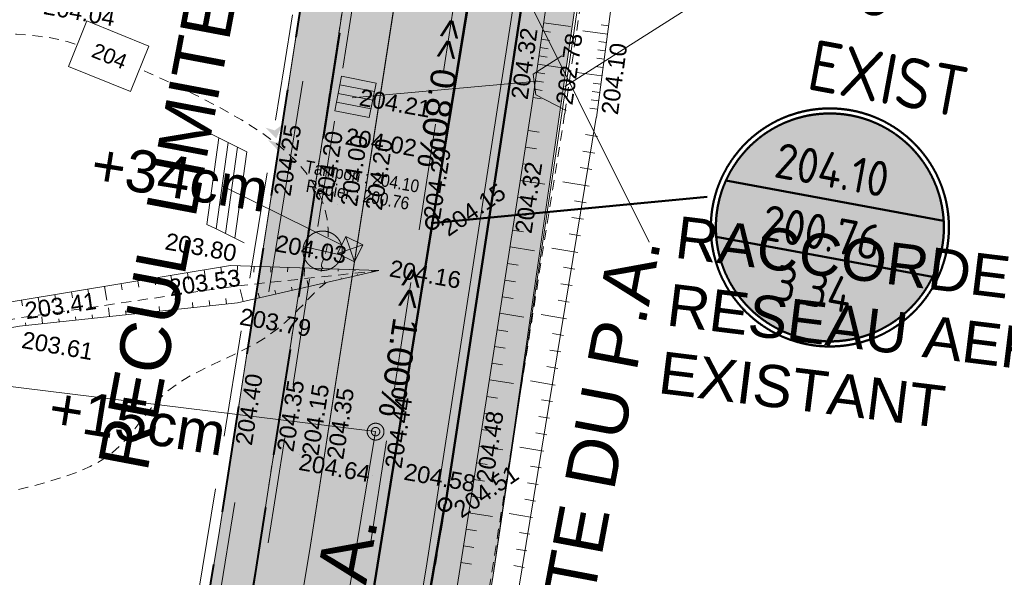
# Model space of a CAD drawing. Header units: millimetres. Extents: x -446952 to 537903, y -185749 to 168493.
# Tile 89 of 155: x 281939 to 340494, y -57684 to -24513. Entities that reach past the tile are written whole.
import ezdxf
from ezdxf.xclip import XClip

# ---------------------------------------------------------------- set-up
doc = ezdxf.new("R2010")
doc.units = ezdxf.units.MM
doc.header["$MEASUREMENT"] = 0
doc.header["$XCLIPFRAME"] = 0
for name, pattern in [('AXES', [101600, 63500, -12700, 12700, -12700]), ('CACHE2', [9525, 6350, -3175]), ('FOSSE', [1000, 600, -400]), ('Grille', [800, 400, -400]), ('Wipeout_Contour', [1000, 0, -1000])]:
    doc.linetypes.add(name, pattern=pattern)
for name, color, linetype in [('02 AF-17-0322 ZAE POMME- CHANTIER-2018-09-26_2_-1-PAP-SURFACES-VOIRIE', 7, 'Continuous'), ('02 AF-17-0322 ZAE POMME- CHANTIER-2018-09-26_2_0-PAP DEMANDE MAIRIE 20-06-2017', 7, 'Continuous'), ('02 AF-17-0322 ZAE POMME- CHANTIER-2018-09-26_2_01 02-PAP-EP AVALOIRS & GRILLES', 7, 'Continuous'), ('02 AF-17-0322 ZAE POMME- CHANTIER-2018-09-26_2_01-PAP LOTS CONTOURS', 7, 'Continuous'), ('02 AF-17-0322 ZAE POMME- CHANTIER-2018-09-26_2_01-PAP- BORDURE AGGLOS', 7, 'Continuous'), ('02 AF-17-0322 ZAE POMME- CHANTIER-2018-09-26_2_01-PAP- BORDURE CAN CS1 ET PANNEAU SIGNAL', 7, 'Continuous'), ('02 AF-17-0322 ZAE POMME- CHANTIER-2018-09-26_2_01-PAP- BORDURE P1', 7, 'Continuous'), ('02 AF-17-0322 ZAE POMME- CHANTIER-2018-09-26_2_01-PAP- BORDURE T2', 7, 'Continuous'), ('02 AF-17-0322 ZAE POMME- CHANTIER-2018-09-26_2_01-PAP- NIVELLEMENT', 7, 'Continuous'), ('02 AF-17-0322 ZAE POMME- CHANTIER-2018-09-26_2_01-PAP- REVET EV', 7, 'Continuous'), ('02 AF-17-0322 ZAE POMME- CHANTIER-2018-09-26_2_01-PAP- REVET TROTTOIR', 7, 'Continuous'), ('02 AF-17-0322 ZAE POMME- CHANTIER-2018-09-26_2_01-PAP- REVET VOIE', 7, 'Continuous'), ('02 AF-17-0322 ZAE POMME- CHANTIER-2018-09-26_2_01-PAP-FILAIRE VOIE', 7, 'Continuous'), ('02 AF-17-0322 ZAE POMME- CHANTIER-2018-09-26_2_01-PAP-MARQUAGE AU SOL', 7, 'Continuous'), ('02 AF-17-0322 ZAE POMME- CHANTIER-2018-09-26_2_01-PAP-REVET NOUE', 7, 'Continuous'), ('02 AF-17-0322 ZAE POMME- CHANTIER-2018-09-26_2_02-PAP-EP PROJET', 7, 'Continuous'), ('02 AF-17-0322 ZAE POMME- CHANTIER-2018-09-26_2_02-PAP-EP TEXTE POUR 2000°', 7, 'Continuous'), ('02 AF-17-0322 ZAE POMME- CHANTIER-2018-09-26_2_06-PAP AEP PROJET', 7, 'Continuous'), ('02 AF-17-0322 ZAE POMME- CHANTIER-2018-09-26_2_08-PAP RESEAU TELEPHONE PROJET', 7, 'Continuous'), ('02 AF-17-0322 ZAE POMME- CHANTIER-2018-09-26_2_09-PAP ECLAIRAGE PROJET', 7, 'Continuous'), ('02 AF-17-0322 ZAE POMME- CHANTIER-2018-09-26_2_09-TRANCHEE GAZ', 7, 'Continuous'), ('02 AF-17-0322 ZAE POMME- CHANTIER-2018-09-26_2_2D - Dessins placés - Géomètre.2D', 7, 'Continuous'), ('02 AF-17-0322 ZAE POMME- CHANTIER-2018-09-26_2_BORNES', 7, 'Continuous'), ('02 AF-17-0322 ZAE POMME- CHANTIER-2018-09-26_2_X-PAP-PL_PT_1_TN décapé', 7, 'Continuous'), ('02 AF-17-0322 ZAE POMME- CHANTIER-2018-09-26_2_X-PTS TOPO-TEXTE TOPOALT', 7, 'Continuous'), ('02 AF-17-0322 ZAE POMME- CHANTIER-2018-09-26_2_X-PTS TOPO-TOPOPOINT', 7, 'Continuous'), ('02 AF-17-0322 ZAE POMME- CHANTIER-2018-09-26_2_Y - FDP TOPO-LIMITES', 7, 'Continuous'), ('02 AF-17-0322 ZAE POMME- CHANTIER-2018-09-26_2_Y - FDP TOPO-LIMITES_ 98061', 7, 'Continuous'), ('02 AF-17-0322 ZAE POMME- CHANTIER-2018-09-26_2_Y - FDP TOPO-LOT CONTOUR', 7, 'Continuous'), ('02 AF-17-0322 ZAE POMME- CHANTIER-2018-09-26_2_Y-FDP TOPO-CN_1_00', 7, 'Continuous'), ('02 AF-17-0322 ZAE POMME- CHANTIER-2018-09-26_2_Y-FDP TOPO-CN_Cotation', 7, 'Continuous'), ('02 AF-17-0322 ZAE POMME- CHANTIER-2018-09-26_2_Y-FDP TOPO-CN_Cotation Cache des textes', 7, 'Continuous'), ('02 AF-17-0322 ZAE POMME- CHANTIER-2018-09-26_2_Y-FDP TOPO-TOP_AXE_FOSSE', 7, 'Continuous'), ('02 AF-17-0322 ZAE POMME- CHANTIER-2018-09-26_2_Y-FDP TOPO-TOP_BARBULE', 7, 'Continuous'), ('02 AF-17-0322 ZAE POMME- CHANTIER-2018-09-26_2_Y-FDP TOPO-TOP_TALUS', 7, 'Continuous'), ('02 AF-17-0322 ZAE POMME- CHANTIER-2018-09-26_2_Y-RESEAU EXISTANT FDP-TOP_EDF_symb', 7, 'Continuous'), ('02 AF-17-0322 ZAE POMME- CHANTIER-2018-09-26_2_Y-RESEAU EXISTANT FDP-TOP_VANNE_RESEAU', 7, 'Continuous'), ('02 AF-17-0322 ZAE POMME- CHANTIER-2018-09-26_2_Y-RESEAU EXISTANT FDP-TOP_VANNE_SYMB', 7, 'Continuous'), ('02 AF-17-0322 ZAE POMME- CHANTIER-2018-09-26_2_Y-RESEAU EXISTANT FDP-TOP_VANNE_TEXTE', 7, 'Continuous'), ('02 AF-17-0322 ZAE POMME- CHANTIER-2018-09-26_2_ZZ- PAP ALT PTS PROJET', 7, 'Continuous'), ('2D - Dessins placés - Géomètre.2D', 7, 'Continuous')]:
    doc.layers.add(name, color=color, linetype=linetype)
doc.styles.add('STYLE_GENERE_4', font='txt')
doc.styles.add('STYLE_GENERE_8', font='isocp.shx')
doc.linetypes.add('EAUX_USÉES', pattern='A,0,[1,-3. Plan gÃ©omÃ¨tre1.Shx,S=317.460317,R=0,X=0,Y=0],-47000,0', length=47000)

# ---------------------------------------------------------------- blocks, each defined once
blk = doc.blocks.new('Dessin_1_2', base_point=(-56559339, -2771872408))
at = {"color": 254, "linetype": 'Wipeout_Contour', "lineweight": 0, "ltscale": 2094265.569888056}
blk.add_wipeout([(-446952, -185749), (537903, -185749), (537903, 168493), (-446952, 168064)], dxfattribs=at).dxf.layer = '02 AF-17-0322 ZAE POMME- CHANTIER-2018-09-26_2_2D - Dessins placés - Géomètre.2D'
at = {"layer": '02 AF-17-0322 ZAE POMME- CHANTIER-2018-09-26_2_01-PAP- REVET EV', "linetype": 'Continuous', "lineweight": 15, "true_color": 0xa2a233}
for points in [[(-63475, 68484, 0.414214), (-62501, 67458), (-42132, 66931, 0.060082), (-27113, 68349), (38921, 82710, 0.04246), (49128, 85857), (66863, 93020, -0.079278), (73006, 94431), (250502, 106419, 0.02499), (257794, 107279), (294459, 113473, -0.511687), (318710, 89553), (296240, -55550), (281365, -144134, 0.147477), (285971, -134819), (299201, -56028), (321675, 89094, 0.504374), (294497, 116522), (257294, 110237, -0.02499), (250300, 109412), (72804, 97424, 0.079278), (65740, 95802), (48004, 88638, -0.04246), (38284, 85642), (-27750, 71280, -0.060082), (-42054, 69930), (-63423, 70483)], [(331142, 80568), (332309, 87422), (328592, 88023), (306112, -57143), (292737, -136794, 0.17138), (294802, -148602), (310076, -57695), (316405, -13756)]]:
    blk.add_hatch(color=55, dxfattribs=at).paths.add_polyline_path(points)
at = {"layer": '02 AF-17-0322 ZAE POMME- CHANTIER-2018-09-26_2_01-PAP- REVET TROTTOIR', "linetype": 'Continuous', "lineweight": 15}
blk.add_hatch(color=134, dxfattribs=at).paths.add_polyline_path([(-67600, 70507), (-67740, 65093), (-34300, 64227), (39453, 80267, 0.04246), (50064, 83539), (67799, 90702, -0.079278), (73174, 91936), (250671, 103924, 0.02499), (258211, 104814), (294876, 111008, -0.511687), (316240, 89936), (293772, -55152), (279967, -137363), (272678, -146499, -0.138677), (266072, -147197), (263431, -146737), (263002, -149200), (265359, -149609, 0.249583), (281365, -144134), (296240, -55550), (318710, 89553, 0.511687), (294459, 113473), (257794, 107279, -0.02499), (250502, 106419), (73006, 94431, 0.079278), (66863, 93020), (49128, 85857, -0.04246), (38921, 82710), (-27113, 68349, -0.060082), (-42132, 66931), (-62501, 67458, -0.414214), (-63475, 68484), (-63423, 70483), (-65423, 70535, 0.019452)])
at = {"layer": '02 AF-17-0322 ZAE POMME- CHANTIER-2018-09-26_2_01-PAP- REVET VOIE', "linetype": 'Continuous', "lineweight": 15, "true_color": 0xe8e8e8}
blk.add_hatch(color=254, dxfattribs=at).paths.add_polyline_path([(-127964, -74078, -0.246824), (-143938, -79120), (-101676, -86792, -0.418387), (-116091, -65592), (-93615, 47980, -0.343506), (-67600, 70507, -0.019452), (-65423, 70535), (-42054, 69930, 0.060082), (-27750, 71280), (38284, 85642, 0.04246), (48004, 88638), (65740, 95802, -0.079278), (72804, 97424), (250300, 109412, 0.02499), (257294, 110237), (294497, 116522, -0.504374), (321675, 89094), (299201, -56028), (285971, -134819, -0.40927), (265363, -149699), (307127, -157458, -0.40792), (292737, -136794), (306112, -57143), (328592, 88023, 0.50605), (293331, 123425), (256128, 117139, -0.02499), (249828, 116396), (72332, 104408, 0.079278), (63118, 102292), (45383, 95129, -0.04246), (36796, 92482), (-29238, 78120, -0.060082), (-41873, 76928), (-65241, 77533, 0.058037), (-73306, 76804, 0.30098), (-100482, 49339), (-123090, -64900, -0.147477)])
at = {"layer": '02 AF-17-0322 ZAE POMME- CHANTIER-2018-09-26_2_01-PAP-REVET NOUE', "linetype": 'Continuous', "lineweight": 0, "true_color": 0xffffff}
blk.add_hatch(color=7, dxfattribs=at).paths.add_polyline_path([(300673, -29930), (302731, -30337), (303138, -28280), (301080, -27872)])
at = {"layer": '02 AF-17-0322 ZAE POMME- CHANTIER-2018-09-26_2_09-PAP ECLAIRAGE PROJET', "linetype": 'Continuous', "lineweight": 0, "true_color": 0xffffff}
blk.add_hatch(color=7, dxfattribs=at).paths.add_polyline_path([(300920, -37595, 1), (298992, -38922, 1)])
at = {"layer": '02 AF-17-0322 ZAE POMME- CHANTIER-2018-09-26_2_09-PAP ECLAIRAGE PROJET', "linetype": 'Continuous', "lineweight": 15}
blk.add_hatch(color=5, dxfattribs=at).paths.add_polyline_path([(298814, -38004, 0.208298), (298992, -38922, 0.655221), (301098, -38512)])
at = {"layer": '02 AF-17-0322 ZAE POMME- CHANTIER-2018-09-26_2_X-PAP-PL_PT_1_TN décapé', "linetype": 'Continuous', "lineweight": 15}
for points in [[(303105, -30533), (303460, -29704), (303014, -30041), (302477, -29886)], [(300152, -31060), (300507, -30232), (300061, -30568), (299524, -30413)], [(303241, -31270), (303597, -30442), (303150, -30779), (302613, -30624)], [(297198, -31587), (297554, -30759), (297107, -31096), (296570, -30941)], [(300288, -31798), (300643, -30969), (300197, -31306), (299660, -31151)], [(297335, -32325), (297690, -31497), (297244, -31833), (296707, -31678)], [(305359, -42064), (305004, -42893), (305450, -42556), (305988, -42710)], [(302406, -42591), (302051, -43420), (302497, -43083), (303034, -43238)], [(299453, -43119), (299098, -43947), (299544, -43610), (300081, -43765)], [(302543, -43329), (302188, -44157), (302634, -43820), (303171, -43975)], [(305496, -42802), (305141, -43630), (305587, -43293), (306124, -43448)], [(299589, -43856), (299234, -44685), (299680, -44348), (300217, -44502)], [(307773, -55092), (308128, -54264), (307682, -54601), (307145, -54446)], [(304820, -55620), (305175, -54791), (304729, -55128), (304192, -54973)], [(307910, -55830), (308265, -55001), (307819, -55338), (307282, -55183)], [(301867, -56147), (302222, -55318), (301776, -55655), (301238, -55501)], [(304957, -56357), (305312, -55529), (304866, -55865), (304328, -55711)], [(302003, -56884), (302358, -56056), (301912, -56393), (301375, -56238)]]:
    blk.add_hatch(color=7, dxfattribs=at).paths.add_polyline_path(points)
at = {"layer": '02 AF-17-0322 ZAE POMME- CHANTIER-2018-09-26_2_Y-RESEAU EXISTANT FDP-TOP_VANNE_SYMB', "linetype": 'Continuous', "lineweight": 0, "true_color": 0xffffff}
blk.add_hatch(color=7, dxfattribs=at).paths.add_polyline_path([(336786, -38104, 1), (323454, -35639, 1)])
at = {"layer": '02 AF-17-0322 ZAE POMME- CHANTIER-2018-09-26_2_0-PAP DEMANDE MAIRIE 20-06-2017', "color": 161, "linetype": 'Continuous', "lineweight": 15, "true_color": 0x40a5ff, "flags": 128}
blk.add_lwpolyline([(294447, -150768), (310076, -57695), (319395, 5001), (334913, 102715), (340488, 135449)], dxfattribs=at)
at = {"layer": '02 AF-17-0322 ZAE POMME- CHANTIER-2018-09-26_2_01 02-PAP-EP AVALOIRS & GRILLES', "color": 30, "linetype": 'Continuous', "lineweight": 15, "true_color": 0xff6600}
for p, q in [((300978, -28387), (303036, -28794)), ((300877, -28901), (302934, -29308)), ((300775, -29416), (302832, -29823))]:
    blk.add_line(p, q, dxfattribs=at)
at = {"layer": '02 AF-17-0322 ZAE POMME- CHANTIER-2018-09-26_2_01 02-PAP-EP AVALOIRS & GRILLES', "color": 30, "linetype": 'Continuous', "lineweight": 15, "true_color": 0xff6600, "flags": 128}
blk.add_lwpolyline([(300673, -29930), (301080, -27872), (303138, -28280), (302731, -30337)], close=True, dxfattribs=at)
at = {"layer": '02 AF-17-0322 ZAE POMME- CHANTIER-2018-09-26_2_01-PAP- BORDURE T2', "color": 7, "linetype": 'Continuous', "lineweight": 15, "flags": 128}
blk.add_lwpolyline([(328592, 88023), (306112, -57143), (292737, -136794, 0.410378), (307276, -157485), (328925, -161413)], format="xyb", dxfattribs=at)
at = {"layer": '02 AF-17-0322 ZAE POMME- CHANTIER-2018-09-26_2_01-PAP- NIVELLEMENT', "color": 7, "linetype": 'Continuous', "lineweight": 15}
for p, q in [((296904, -34922), (296904, -34922)), ((299375, -35305), (299375, -35305)), ((300857, -35535), (300857, -35535)), ((302339, -35764), (302340, -35764)), ((305798, -36300), (305798, -36300)), ((311236, -37142), (311237, -37142)), ((294609, -49746), (294609, -49746)), ((297079, -50128), (297079, -50128)), ((298562, -50358), (298562, -50358)), ((300044, -50587), (300044, -50587)), ((303503, -51123), (303503, -51123)), ((308933, -51964), (308933, -51964))]:
    blk.add_line(p, q, dxfattribs=at)
at = {"layer": '02 AF-17-0322 ZAE POMME- CHANTIER-2018-09-26_2_02-PAP-EP PROJET', "color": 30, "linetype": 'Continuous', "lineweight": 15, "true_color": 0xff6600, "flags": 128}
blk.add_lwpolyline([(314175, -26665), (312481, -27763), (312631, -28977), (314436, -29912)], dxfattribs=at)
at = {"layer": '02 AF-17-0322 ZAE POMME- CHANTIER-2018-09-26_2_02-PAP-EP PROJET', "color": 30, "linetype": 'AXES', "lineweight": 15, "true_color": 0xff6600, "flags": 128}
blk.add_lwpolyline([(312723, -28169), (301715, -29165)], dxfattribs=at)
at = {"layer": '02 AF-17-0322 ZAE POMME- CHANTIER-2018-09-26_2_02-PAP-EP TEXTE POUR 2000°', "color": 30, "linetype": 'Continuous', "lineweight": 15, "true_color": 0xff6600, "flags": 128}
blk.add_lwpolyline([(330297, -18358), (314353, -28479)], dxfattribs=at)
at = {"layer": '02 AF-17-0322 ZAE POMME- CHANTIER-2018-09-26_2_06-PAP AEP PROJET', "color": 161, "linetype": 'Continuous', "lineweight": 15, "true_color": 0x40a5ff, "flags": 128}
blk.add_lwpolyline([(319372, -37740), (310998, -20920)], dxfattribs=at)
at = {"layer": '02 AF-17-0322 ZAE POMME- CHANTIER-2018-09-26_2_09-PAP ECLAIRAGE PROJET', "color": 5, "linetype": 'Continuous', "lineweight": 15}
blk.add_line((301098, -38512), (298814, -38004), dxfattribs=at)
blk.add_circle((299956, -38258), 1170, dxfattribs=at)
at = {"layer": '02 AF-17-0322 ZAE POMME- CHANTIER-2018-09-26_2_BORNES', "color": 254, "linetype": 'Continuous', "lineweight": 15, "true_color": 0xcccccc}
for radius in [500, 250]:
    blk.add_circle((303104, -49019), radius, dxfattribs=at)
at = {"layer": '02 AF-17-0322 ZAE POMME- CHANTIER-2018-09-26_2_X-PTS TOPO-TOPOPOINT', "color": 14, "linetype": 'Continuous', "lineweight": 15, "true_color": 0xa80f02}
for p, q in [((312404, -29641), (312404, -29641)), ((306362, -29995), (306362, -29995)), ((314349, -30112), (314349, -30112)), ((316232, -30334), (316232, -30334)), ((300217, -31404), (300217, -31404)), ((306483, -36582), (306483, -36582)), ((301587, -38165), (301587, -38165)), ((294472, -39141), (294472, -39141)), ((303306, -39442), (303306, -39442)), ((294762, -40360), (294762, -40360)), ((294890, -41358), (294890, -41358)), ((303104, -49019), (303104, -49019)), ((302911, -51647), (302911, -51647)), ((308864, -52414), (308864, -52414)), ((307252, -53336), (307252, -53335))]:
    blk.add_line(p, q, dxfattribs=at)
at = {"layer": '02 AF-17-0322 ZAE POMME- CHANTIER-2018-09-26_2_Y - FDP TOPO-LIMITES', "color": 14, "linetype": 'Continuous', "lineweight": 15, "true_color": 0xa80f02, "flags": 128}
blk.add_lwpolyline([(276732, -147247), (288200, -139179), (303104, -49019), (195151, -35710)], dxfattribs=at)
at = {"layer": '02 AF-17-0322 ZAE POMME- CHANTIER-2018-09-26_2_Y - FDP TOPO-LIMITES_ 98061', "color": 14, "linetype": 'Continuous', "lineweight": 15, "true_color": 0xa80f02, "flags": 128}
blk.add_lwpolyline([(485611, -185749), (479271, -184342), (458993, -180658), (294447, -150768), (310076, -57695), (316405, -13756), (362518, -18746), (401416, -23168), (423536, -25618), (537903, -55089)], dxfattribs=at)
at = {"layer": '02 AF-17-0322 ZAE POMME- CHANTIER-2018-09-26_2_Y - FDP TOPO-LOT CONTOUR', "color": 14, "linetype": 'Continuous', "lineweight": 15, "true_color": 0xa80f02, "flags": 128}
blk.add_lwpolyline([(195151, -35710), (201661, -133529), (276732, -147247), (288200, -139179), (303104, -49019)], close=True, dxfattribs=at)
at = {"layer": '02 AF-17-0322 ZAE POMME- CHANTIER-2018-09-26_2_Y-FDP TOPO-CN_1_00', "color": 14, "linetype": 'FOSSE', "lineweight": 15, "true_color": 0xa80f02, "flags": 128}
for points in [[(299995, -39330), (299937, -39282), (299886, -39200), (299878, -39107), (299907, -38995), (299963, -38856), (300036, -38679), (300115, -38457), (300189, -38181), (300250, -37842), (300285, -37431), (300284, -36942), (300225, -36382), (300086, -35760), (299846, -35085), (299482, -34368), (298972, -33617), (298293, -32842), (297424, -32053), (296354, -31259), (295122, -30473), (293780, -29708), (292377, -28978), (290966, -28296), (289597, -27674), (288321, -27127), (287189, -26666), (286238, -26302), (285442, -26024), (284763, -25818), (284161, -25670), (283597, -25567), (283032, -25493), (282427, -25435), (281742, -25379), (280953, -25312), (280097, -25230), (279225, -25132), (278388, -25016), (277639, -24878), (277030, -24717), (276611, -24532), (276434, -24319), (276535, -24079), (276878, -23817), (277412, -23543), (278086, -23265), (278849, -22990), (279650, -22726), (280436, -22483), (281157, -22269), (281777, -22086), (282324, -21926), (282839, -21772), (283367, -21609), (283949, -21423), (284629, -21197), (285450, -20919), (286454, -20571), (287669, -20145), (289061, -19652), (290578, -19110), (292172, -18536), (293791, -17948), (295386, -17362), (296907, -16796), (298303, -16268), (299537, -15789), (300621, -15357), (301579, -14963), (302436, -14597), (303217, -14252), (303945, -13919), (304646, -13589), (305343, -13255), (306056, -12908), (306774, -12552), (307484, -12188), (308171, -11821), (308818, -11453), (309411, -11088), (309936, -10729), (310376, -10380), (310722, -10043), (310986, -9715), (311185, -9395), (311335, -9080), (311452, -8766), (311555, -8452), (311660, -8134), (311783, -7811), (311938, -7479), (312123, -7144), (312333, -6810), (312561, -6481), (312802, -6163), (313052, -5861), (313303, -5578), (313551, -5321), (313791, -5094), (314021, -4897), (314241, -4733), (314449, -4603), (314645, -4508), (314828, -4448), (314996, -4426), (315150, -4442), (315289, -4498), (315415, -4598), (315531, -4744), (315640, -4941), (315745, -5192), (315849, -5501), (315943, -5832)], [(260636, -80299), (259615, -80024), (258194, -79538), (256837, -78926), (255615, -78167), (254595, -77240), (253847, -76124), (253420, -74809), (253276, -73338), (253362, -71765), (253620, -70145), (253994, -68532), (254429, -66979), (254868, -65543), (255255, -64276), (255550, -63220), (255780, -62358), (255987, -61659), (256214, -61092), (256504, -60628), (256900, -60234), (257443, -59882), (258178, -59540), (259132, -59182), (260281, -58807), (261586, -58417), (263008, -58013), (264509, -57599), (266048, -57177), (267589, -56750), (269091, -56319), (270524, -55889), (271888, -55462), (273193, -55042), (274447, -54633), (275658, -54239), (276836, -53863), (277988, -53509), (279124, -53181), (280249, -52881), (281354, -52599), (282425, -52325), (283451, -52049), (284420, -51759), (285317, -51445), (286132, -51096), (286851, -50701), (287467, -50253), (287999, -49761), (288470, -49239), (288903, -48698), (289322, -48152), (289750, -47614), (290211, -47096), (290729, -46612), (291321, -46171), (291974, -45768), (292670, -45394), (293393, -45041), (294122, -44700), (294840, -44363), (295530, -44020), (296172, -43665), (296752, -43290), (297272, -42901), (297737, -42508), (298154, -42119), (298528, -41743), (298864, -41388), (299168, -41063), (299446, -40776), (299702, -40535), (299933, -40336), (300136, -40173), (300151, -40161)]]:
    blk.add_lwpolyline(points, dxfattribs=at)
at = {"layer": '02 AF-17-0322 ZAE POMME- CHANTIER-2018-09-26_2_Y-FDP TOPO-TOP_AXE_FOSSE', "color": 14, "linetype": 'FOSSE', "lineweight": 15, "true_color": 0xa80f02, "flags": 128}
for points in [[(314349, -30112), (316792, -13212), (319395, 5001), (322252, 22708), (324796, 40224), (327814, 58018), (331057, 80240)], [(314348, -30113), (307400, -73810), (300311, -118263), (294228, -151765)], [(200384, -57023), (214549, -54814), (236081, -50736), (259365, -46065), (281857, -42266), (294761, -40361), (303305, -39443)]]:
    blk.add_lwpolyline(points, dxfattribs=at)
at = {"layer": '02 AF-17-0322 ZAE POMME- CHANTIER-2018-09-26_2_Y-FDP TOPO-TOP_BARBULE', "color": 14, "linetype": 'Continuous', "lineweight": 15, "true_color": 0xa80f02}
for p, q in [((313109, -24691), (314695, -24917)), ((316957, -24882), (316521, -24824)), ((312968, -25681), (313443, -25749)), ((313038, -25186), (313514, -25254)), ((316891, -25378), (315433, -25184)), ((312897, -26176), (313372, -26244)), ((316760, -26369), (316319, -26311)), ((316825, -25874), (316387, -25815)), ((312827, -26671), (313302, -26739)), ((316694, -26865), (316252, -26806)), ((312756, -27166), (314339, -27391)), ((316628, -27361), (316185, -27302)), ((312686, -27661), (313160, -27729)), ((316562, -27856), (315081, -27659)), ((312545, -28651), (313019, -28719)), ((312615, -28156), (313089, -28224)), ((316496, -28352), (316050, -28293)), ((312474, -29146), (312948, -29214)), ((316430, -28847), (315983, -28788)), ((316298, -29839), (315848, -29779)), ((316364, -29343), (315916, -29283)), ((312172, -31112), (312825, -31213)), ((316301, -31460), (315594, -31339)), ((312019, -32100), (312670, -32201)), ((316133, -32446), (315430, -32326)), ((311865, -33088), (312515, -33189)), ((315965, -33432), (315265, -33312)), ((311712, -34076), (313172, -34303)), ((315797, -34417), (314231, -34151)), ((311558, -35064), (312206, -35165)), ((315630, -35403), (314937, -35285)), ((311405, -36053), (312052, -36153)), ((315462, -36389), (314773, -36272)), ((311251, -37041), (311897, -37141)), ((315294, -37375), (314609, -37258)), ((311098, -38029), (312548, -38254)), ((315126, -38361), (313593, -38099)), ((294885, -39156), (294854, -40053)), ((295884, -39190), (295872, -39542)), ((296883, -39224), (296873, -39528)), ((310944, -39017), (311588, -39117)), ((314958, -39346), (314280, -39231)), ((290933, -39729), (291079, -40605)), ((291920, -39565), (291985, -39961)), ((292906, -39401), (292973, -39803)), ((293893, -39238), (293960, -39645)), ((297883, -39258), (297874, -39515)), ((298882, -39292), (298866, -39764)), ((299882, -39326), (299876, -39489)), ((300881, -39361), (300877, -39475)), ((301881, -39395), (301878, -39462)), ((302044, -39730), (302033, -39681)), ((302880, -39429), (302878, -39474)), ((303019, -39508), (303013, -39483)), ((286987, -40384), (287124, -41207)), ((287974, -40220), (288035, -40592)), ((288960, -40056), (289023, -40434)), ((289947, -39892), (290010, -40276)), ((299119, -40396), (299035, -40028)), ((300094, -40174), (300065, -40049)), ((301069, -39952), (301049, -39865)), ((310791, -40005), (311433, -40105)), ((314790, -40332), (314116, -40217)), ((284028, -40875), (284085, -41223)), ((285014, -40711), (285073, -41065)), ((286001, -40547), (286060, -40907)), ((295219, -41284), (295057, -40573)), ((296194, -41062), (296130, -40784)), ((297169, -40840), (297114, -40600)), ((298144, -40618), (298098, -40416)), ((282055, -41202), (282110, -41539)), ((283041, -41038), (283169, -41809)), ((291248, -41749), (291179, -41107)), ((292242, -41643), (292210, -41344)), ((293237, -41536), (293203, -41224)), ((294231, -41430), (294196, -41105)), ((310637, -40993), (311279, -41093)), ((314622, -41318), (313952, -41204)), ((286276, -42282), (286253, -42062)), ((287271, -42175), (287215, -41652)), ((288265, -42069), (288239, -41823)), ((289259, -41962), (289232, -41703)), ((290254, -41856), (290224, -41584)), ((310484, -41981), (311924, -42205)), ((314454, -42304), (312955, -42048)), ((282299, -42708), (282281, -42541)), ((283293, -42601), (283250, -42197)), ((284288, -42495), (284267, -42302)), ((285282, -42388), (285260, -42182)), ((310330, -42970), (310969, -43069)), ((314287, -43290), (313624, -43177)), ((310176, -43958), (310815, -44057)), ((314119, -44275), (313460, -44163)), ((310023, -44946), (310660, -45045)), ((313951, -45261), (313295, -45150)), ((309869, -45934), (311301, -46156)), ((313783, -46247), (312317, -45997)), ((309716, -46922), (310351, -47021)), ((313615, -47233), (312967, -47122)), ((309562, -47910), (310196, -48009)), ((313447, -48219), (312803, -48109)), ((309409, -48898), (310042, -48997)), ((313279, -49204), (312639, -49095)), ((309255, -49887), (310677, -50107)), ((313111, -50190), (311678, -49946)), ((309102, -50875), (309732, -50973)), ((312943, -51176), (312310, -51068)), ((308948, -51863), (309578, -51961)), ((312776, -52162), (312146, -52055)), ((308794, -52851), (309423, -52950)), ((312608, -53148), (311982, -53041)), ((308639, -53839), (310052, -54061)), ((312440, -54133), (311040, -53895)), ((308484, -54827), (309111, -54925)), ((312272, -55119), (311654, -55014)), ((308329, -55815), (308956, -55913)), ((312104, -56105), (311489, -56000)), ((308174, -56803), (308800, -56901)), ((311936, -57091), (311325, -56987))]:
    blk.add_line(p, q, dxfattribs=at)
at = {"layer": '02 AF-17-0322 ZAE POMME- CHANTIER-2018-09-26_2_Y-FDP TOPO-TOP_TALUS', "color": 14, "linetype": 'Continuous', "lineweight": 15, "true_color": 0xa80f02, "flags": 128}
for points in [[(312404, -29641), (314798, -12829), (317766, 5308), (320509, 23272), (323257, 40439), (326270, 58385), (329765, 81395)], [(312402, -29642), (308862, -52415), (305470, -74028), (301940, -96040), (293776, -143781), (292479, -151750), (292777, -151805)], [(316230, -30335), (309055, -74009), (302481, -118431), (296601, -150422), (304559, -152176)], [(200409, -56108), (214363, -53910), (235877, -49868), (258969, -45464), (281673, -41265), (294470, -39142), (303305, -39443)], [(200650, -57578), (214631, -55366), (236198, -51242), (259394, -46700), (281929, -42747), (294889, -41359), (303305, -39443)]]:
    blk.add_lwpolyline(points, dxfattribs=at)
blk.add_lwpolyline([(316232, -30334), (318093, -16349, -0.482029), (319228, -15669), (323431, -15993), (332049, -16992), (347830, -18329), (364932, -20581), (377642, -22390), (392322, -23507), (398733, -24855), (397285, -32808)], format="xyb", dxfattribs=at)
at = {"layer": '02 AF-17-0322 ZAE POMME- CHANTIER-2018-09-26_2_Y-RESEAU EXISTANT FDP-TOP_EDF_symb', "color": 7, "linetype": 'Continuous', "lineweight": 15}
for p, q in [((293975, -34389), (301086, -37913)), ((301336, -37409), (301845, -38917)), ((300837, -38417), (302344, -37909))]:
    blk.add_line(p, q, dxfattribs=at)
at = {"layer": '02 AF-17-0322 ZAE POMME- CHANTIER-2018-09-26_2_Y-RESEAU EXISTANT FDP-TOP_EDF_symb', "color": 7, "linetype": 'Continuous', "lineweight": 15, "flags": 128}
for points in [[(293614, -36964), (293059, -36689), (293780, -31539), (293224, -31264)], [(294170, -37239), (293614, -36964), (294336, -31814), (293780, -31539)], [(294725, -37515), (294170, -37239), (294891, -32090), (294336, -31814)], [(295281, -37790), (294725, -37515), (295447, -32365), (294891, -32090)]]:
    blk.add_lwpolyline(points, dxfattribs=at)
blk.add_lwpolyline([(301845, -38917), (302344, -37909), (301336, -37409), (300837, -38417)], close=True, dxfattribs=at)
at = {"layer": '02 AF-17-0322 ZAE POMME- CHANTIER-2018-09-26_2_Y-RESEAU EXISTANT FDP-TOP_VANNE_RESEAU', "color": 124, "linetype": 'Continuous', "lineweight": 50}
for p, q in [((306483, -36582), (306483, -36582)), ((307230, -53361), (307230, -53361))]:
    blk.add_line(p, q, dxfattribs=at)
at = {"layer": '02 AF-17-0322 ZAE POMME- CHANTIER-2018-09-26_2_Y-RESEAU EXISTANT FDP-TOP_VANNE_RESEAU', "color": 124, "linetype": 'Continuous', "lineweight": 50, "flags": 128}
for points in [[(306483, -36582), (313788, 8002), (320904, 52475), (333711, 141362), (337150, 168405)], [(307252, -53336), (314035, -8906), (333132, 106997), (338322, 148583), (340116, 168406)], [(307252, -53336), (314035, -8906), (333132, 106997), (338322, 148583)], [(306483, -36582), (313788, 8002), (320904, 52475), (333711, 141362)], [(306551, -36203), (309650, -17143)], [(306551, -36203), (309650, -17143)], [(299489, -80194), (306431, -36943)], [(299489, -80194), (306431, -36943)], [(307230, -53361), (300587, -91977), (293837, -131664)]]:
    blk.add_lwpolyline(points, dxfattribs=at)
at = {"layer": '02 AF-17-0322 ZAE POMME- CHANTIER-2018-09-26_2_Y-RESEAU EXISTANT FDP-TOP_VANNE_RESEAU', "color": 124, "linetype": 'FOSSE', "lineweight": 50, "flags": 128}
blk.add_lwpolyline([(307230, -53361), (300587, -91977), (293837, -131664)], dxfattribs=at)
at = {"layer": '02 AF-17-0322 ZAE POMME- CHANTIER-2018-09-26_2_Y-RESEAU EXISTANT FDP-TOP_VANNE_RESEAU', "color": 124, "linetype": 'Continuous', "lineweight": 50}
for centre in [(306483, -36582), (307230, -53361)]:
    blk.add_circle(centre, 375, dxfattribs=at)
at = {"layer": '02 AF-17-0322 ZAE POMME- CHANTIER-2018-09-26_2_Y-RESEAU EXISTANT FDP-TOP_VANNE_SYMB', "color": 124, "linetype": 'Continuous', "lineweight": 50}
for p, q in [((306483, -36582), (306483, -36582)), ((307230, -53361), (307230, -53361))]:
    blk.add_line(p, q, dxfattribs=at)
at = {"layer": '02 AF-17-0322 ZAE POMME- CHANTIER-2018-09-26_2_Y-RESEAU EXISTANT FDP-TOP_VANNE_SYMB', "color": 124, "linetype": 'Continuous', "lineweight": 50, "flags": 128}
for points in [[(323939, -34086), (336887, -36480)], [(306417, -36622), (322814, -35061)], [(323364, -37427), (336231, -39805)]]:
    blk.add_lwpolyline(points, dxfattribs=at)
at = {"layer": '02 AF-17-0322 ZAE POMME- CHANTIER-2018-09-26_2_Y-RESEAU EXISTANT FDP-TOP_VANNE_SYMB', "color": 124, "linetype": 'Continuous', "lineweight": 50}
for centre, radius in [((330120, -36872), 7079), ((330120, -36872), 6779), ((306483, -36582), 375), ((307230, -53361), 375)]:
    blk.add_circle(centre, radius, dxfattribs=at)
at = {"layer": '02 AF-17-0322 ZAE POMME- CHANTIER-2018-09-26_2_0-PAP DEMANDE MAIRIE 20-06-2017', "color": 134, "linetype": 'Continuous', "lineweight": 40, "char_height": 3000, "attachment_point": 1, "rotation": 79.29184, "style": 'STYLE_GENERE_4'}
for insert in [(311597, -66461), (294776, -83036)]:
    blk.add_mtext('\\A1;{\\pql;\\fArial|b0|i0|c0|p38;LIMITE DU P.A.}', dxfattribs=dict(at, insert=insert))
at = {"layer": '02 AF-17-0322 ZAE POMME- CHANTIER-2018-09-26_2_01-PAP- NIVELLEMENT', "color": 7, "linetype": 'Continuous', "lineweight": 15, "char_height": 1500, "attachment_point": 5, "rotation": 261.19717, "style": 'STYLE_GENERE_4'}
for s, insert in [('\\A1;{\\pqc;\\fArial|b0|i0|c0|p38;<< 0.80%}', (306976, -28893)), ('\\A1;{\\pqc;\\fArial|b0|i0|c0|p38;<< 1.00%}', (304681, -43716))]:
    blk.add_mtext(s, dxfattribs=dict(at, insert=insert))
at = {"layer": '02 AF-17-0322 ZAE POMME- CHANTIER-2018-09-26_2_01-PAP- NIVELLEMENT', "color": 161, "linetype": 'Continuous', "lineweight": 15, "true_color": 0x40a5ff, "char_height": 2500, "attachment_point": 1, "rotation": 350.90937, "style": 'STYLE_GENERE_4'}
for s, insert in [('\\A1;{\\pql;\\fArial|b0|i0|c0|p38;+34cm}', (286441, -31827)), ('\\A1;{\\pql;\\fArial|b0|i0|c0|p38;+15cm}', (283918, -46321))]:
    blk.add_mtext(s, dxfattribs=dict(at, insert=insert))
at = {"layer": '02 AF-17-0322 ZAE POMME- CHANTIER-2018-09-26_2_06-PAP AEP PROJET', "color": 161, "linetype": 'Continuous', "lineweight": 15, "true_color": 0x40a5ff, "insert": (321137, -36182), "char_height": 2500, "width": 40642.85, "attachment_point": 1, "rotation": 352.96421, "line_spacing_factor": 0.973066, "style": 'STYLE_GENERE_4'}
blk.add_mtext('\\A1;{\\pql;\\fArial|b0|i0|c0|p38;RACCORDEMENT AU \\fArial|b0|i0|c0|p38;RESEAU AEP Ø200 \\fArial|b0|i0|c0|p38;EXISTANT}', dxfattribs=at)
at = {"layer": '02 AF-17-0322 ZAE POMME- CHANTIER-2018-09-26_2_X-PTS TOPO-TEXTE TOPOALT', "color": 14, "linetype": 'Continuous', "lineweight": 15, "true_color": 0xa80f02, "char_height": 1000, "style": 'STYLE_GENERE_4'}
for s, insert, attachment_point, rotation in [('\\A1;{\\pql;\\fArial|b0|i0|c0|p38;204.04}', (283477, -23183), 1, 349.95165), ('\\A1;{\\pql;\\fArial|b0|i0|c0|p38;204.32}', (312158, -29312), 7, 81.89434), ('\\A1;{\\pql;\\fArial|b0|i0|c0|p38;202.78}', (314318, -29561), 4, 81.77444), ('\\A1;{\\pql;\\fArial|b0|i0|c0|p38;204.10}', (316518, -30079), 1, 82.42002), ('\\A1;{\\pql;\\fArial|b0|i0|c0|p38;204.21}', (302249, -28617), 1, 349.95165), ('\\A1;{\\pql;\\fArial|b0|i0|c0|p38;204.02}', (301410, -30937), 1, 349.95165), ('\\A1;{\\pql;\\fArial|b0|i0|c0|p38;204.15}', (306864, -36623), 1, 34.52707), ('\\A1;{\\pql;\\fArial|b0|i0|c0|p38;203.80}', (290523, -38182), 7, 349.95165), ('\\A1;{\\pql;\\fArial|b0|i0|c0|p38;204.03}', (297249, -37301), 1, 349.95165), ('\\A1;{\\pql;\\fArial|b0|i0|c0|p38;204.16}', (303867, -39789), 7, 349.95165), ('\\A1;{\\pql;\\fArial|b0|i0|c0|p38;203.53}', (290756, -39972), 1, 8.4399), ('\\A1;{\\pql;\\fArial|b0|i0|c0|p38;203.41}', (282185, -41345), 1, 8.34246), ('\\A1;{\\pql;\\fArial|b0|i0|c0|p38;203.79}', (295133, -41655), 1, 349.95165), ('\\A1;{\\pql;\\fArial|b0|i0|c0|p38;203.61}', (282174, -43043), 1, 349.95165), ('\\A1;{\\pql;\\fArial|b0|i0|c0|p38;204.64}', (298655, -50301), 1, 349.95165), ('\\A1;{\\pql;\\fArial|b0|i0|c0|p38;204.58}', (304907, -50886), 1, 349.95165), ('\\A1;{\\pql;\\fArial|b0|i0|c0|p38;204.51}', (307634, -53377), 1, 34.52707)]:
    blk.add_mtext(s, dxfattribs=dict(at, insert=insert, attachment_point=attachment_point, rotation=rotation))
at = {"layer": '02 AF-17-0322 ZAE POMME- CHANTIER-2018-09-26_2_Y-RESEAU EXISTANT FDP-TOP_VANNE_RESEAU', "color": 124, "linetype": 'Continuous', "lineweight": 50, "char_height": 750, "attachment_point": 7, "rotation": 349.94378, "style": 'STYLE_GENERE_4'}
for s, insert in [('\\A1;{\\W0.866667x;\\pql;\\fArial|b0|i0|c0|p38;Tampon : 204.10}', (298822, -33831)), ('\\A1;{\\W0.866667x;\\pql;\\fArial|b0|i0|c0|p38;Radier : 200.76}', (298919, -34752))]:
    blk.add_mtext(s, dxfattribs=dict(at, insert=insert))
at = {"layer": '02 AF-17-0322 ZAE POMME- CHANTIER-2018-09-26_2_Y-RESEAU EXISTANT FDP-TOP_VANNE_SYMB', "color": 124, "linetype": 'Continuous', "lineweight": 50, "insert": (330103, -20765), "char_height": 3000, "width": 9900, "attachment_point": 1, "rotation": 349.52707, "style": 'STYLE_GENERE_8'}
blk.add_mtext('\\A1;{\\pql;\\Fisocp.shx;EU \\Fisocp.shx;EXIST}', dxfattribs=at)
at = {"layer": '02 AF-17-0322 ZAE POMME- CHANTIER-2018-09-26_2_Y-RESEAU EXISTANT FDP-TOP_VANNE_SYMB', "color": 124, "linetype": 'Continuous', "lineweight": 50, "char_height": 2100, "attachment_point": 4, "rotation": 349.52707, "style": 'STYLE_GENERE_8'}
for s, insert in [('\\A1;{\\pql;\\Fisocp.shx;204.10}', (326920, -32834)), ('\\A1;{\\pql;\\Fisocp.shx;200.76}', (326117, -36522)), ('\\A1;{\\pql;\\Fisocp.shx;3.34}', (326855, -40106))]:
    blk.add_mtext(s, dxfattribs=dict(at, insert=insert))
at = {"layer": '02 AF-17-0322 ZAE POMME- CHANTIER-2018-09-26_2_Y-RESEAU EXISTANT FDP-TOP_VANNE_TEXTE', "color": 124, "linetype": 'Continuous', "lineweight": 50, "char_height": 750, "attachment_point": 7, "rotation": 349.94378, "style": 'STYLE_GENERE_4'}
for s, insert in [('\\A1;{\\W0.866667x;\\pql;\\fArial|b0|i0|c0|p38;Tampon : 204.10}', (298822, -33831)), ('\\A1;{\\W0.866667x;\\pql;\\fArial|b0|i0|c0|p38;Radier : 200.76}', (298919, -34752))]:
    blk.add_mtext(s, dxfattribs=dict(at, insert=insert))
at = {"layer": '02 AF-17-0322 ZAE POMME- CHANTIER-2018-09-26_2_ZZ- PAP ALT PTS PROJET', "color": 7, "linetype": 'Continuous', "lineweight": 15, "char_height": 1000, "attachment_point": 1, "rotation": 81.19717, "style": 'STYLE_GENERE_4'}
for s, insert in [('\\A1;{\\pql;\\fArial|b0|i0|c0|p38;204.25}', (297050, -34908)), ('\\A1;{\\pql;\\fArial|b0|i0|c0|p38;204.20}', (299520, -35291)), ('\\A1;{\\pql;\\fArial|b0|i0|c0|p38;204.00}', (301002, -35520)), ('\\A1;{\\pql;\\fArial|b0|i0|c0|p38;204.20}', (302485, -35750)), ('\\A1;{\\pql;\\fArial|b0|i0|c0|p38;204.29}', (305944, -36285)), ('\\A1;{\\pql;\\fArial|b0|i0|c0|p38;204.32}', (311382, -37127)), ('\\A1;{\\pql;\\fArial|b0|i0|c0|p38;204.40}', (294754, -49731)), ('\\A1;{\\pql;\\fArial|b0|i0|c0|p38;204.35}', (297225, -50114)), ('\\A1;{\\pql;\\fArial|b0|i0|c0|p38;204.15}', (298707, -50343)), ('\\A1;{\\pql;\\fArial|b0|i0|c0|p38;204.35}', (300189, -50573)), ('\\A1;{\\pql;\\fArial|b0|i0|c0|p38;204.44}', (303648, -51109)), ('\\A1;{\\pql;\\fArial|b0|i0|c0|p38;204.48}', (309078, -51949))]:
    blk.add_mtext(s, dxfattribs=dict(at, insert=insert))
at = {"color": 254, "linetype": 'Wipeout_Contour', "lineweight": 0, "ltscale": 1153869.558412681}
blk.add_wipeout([(284833, -27290), (288520, -28789), (289620, -26085), (285933, -24586)], dxfattribs=at).dxf.layer = '02 AF-17-0322 ZAE POMME- CHANTIER-2018-09-26_2_Y-FDP TOPO-CN_Cotation Cache des textes'
at = {"layer": '02 AF-17-0322 ZAE POMME- CHANTIER-2018-09-26_2_-1-PAP-SURFACES-VOIRIE', "color": 7, "linetype": 'Continuous', "lineweight": 15, "flags": 128}
blk.add_lwpolyline([(321675, 89094), (299201, -56028), (285971, -134819, -0.40927), (265363, -149699), (307276, -157485, -0.410378), (292737, -136794), (306112, -57143), (328592, 88023, 0.50605)], format="xyb", dxfattribs=at)
at = {"layer": '02 AF-17-0322 ZAE POMME- CHANTIER-2018-09-26_2_0-PAP DEMANDE MAIRIE 20-06-2017', "color": 122, "linetype": 'CACHE2', "lineweight": 15, "true_color": 0x00d59f, "flags": 128}
blk.add_lwpolyline([(280286, -133900), (297677, -27310), (307797, 38251), (317998, 102100)], dxfattribs=at)
at = {"layer": '02 AF-17-0322 ZAE POMME- CHANTIER-2018-09-26_2_01-PAP LOTS CONTOURS', "color": 7, "linetype": 'Continuous', "lineweight": 15, "flags": 128}
blk.add_lwpolyline([(191842, 14011), (308042, 37002), (293772, -55152), (279967, -137363), (272678, -146499), (201661, -133529), (195151, -35710)], close=True, dxfattribs=at)
at = {"layer": '02 AF-17-0322 ZAE POMME- CHANTIER-2018-09-26_2_01-PAP- BORDURE AGGLOS', "color": 134, "linetype": 'CACHE2', "lineweight": 40, "flags": 128}
blk.add_lwpolyline([(-71739, 65197), (-34300, 64227), (39453, 80267, 0.04246), (50064, 83539), (67799, 90702, -0.079278), (73174, 91936), (250671, 103924, 0.02499), (258211, 104814), (294876, 111008, -0.048297), (298432, 111261), (316443, 93493, -0.048256), (316240, 89936), (293772, -55152), (279967, -137363), (272678, -146499, -0.138677), (266072, -147197), (263431, -146737)], format="xyb", dxfattribs=at)
at = {"layer": '02 AF-17-0322 ZAE POMME- CHANTIER-2018-09-26_2_01-PAP- BORDURE CAN CS1 ET PANNEAU SIGNAL', "color": 161, "linetype": 'AXES', "lineweight": 15, "true_color": 0x40a5ff, "flags": 128}
blk.add_lwpolyline([(263002, -149200), (265128, -149571, 0.401534), (285834, -135634), (299201, -56028), (321675, 89094)], format="xyb", dxfattribs=at)
at = {"layer": '02 AF-17-0322 ZAE POMME- CHANTIER-2018-09-26_2_01-PAP- BORDURE P1', "color": 5, "linetype": 'Grille', "lineweight": 15, "flags": 128}
blk.add_lwpolyline([(-63423, 70483), (-63475, 68484, 0.414214), (-62501, 67458), (-42132, 66931, 0.060082), (-27113, 68349), (38921, 82710, 0.04246), (49128, 85857), (66863, 93020, -0.079278), (73006, 94431), (250502, 106419, 0.02499), (257794, 107279), (294459, 113473, -0.511687), (318710, 89553), (296240, -55550), (281365, -144134)], format="xyb", dxfattribs=at)
at = {"layer": '02 AF-17-0322 ZAE POMME- CHANTIER-2018-09-26_2_01-PAP-FILAIRE VOIE', "color": 7, "linetype": 'Continuous', "lineweight": 15, "flags": 128}
for points in [[(34400, 95007), (66650, 108033), (249559, 120387, 0.02499), (255462, 121083), (340488, 135449), (334913, 102715), (331142, 80568), (316405, -13756), (310076, -57695), (294903, -148053)], [(-123090, -64900), (-100482, 49339, -0.365399), (-65241, 77533), (-41873, 76928, 0.060082), (-29238, 78120), (36796, 92482, 0.04246), (45383, 95129), (63118, 102292, -0.079278), (72332, 104408), (249828, 116396, 0.02499), (256128, 117139), (292793, 123334, -0.511687), (328592, 88023), (306112, -57143), (292737, -136794, 0.410378), (307276, -157485), (328925, -161413)], [(240996, -145363), (265128, -149571, 0.416044), (285971, -134819), (299201, -56028), (321675, 89094, 0.511687), (293959, 116432), (257294, 110237, -0.02499), (250300, 109412), (72804, 97424, 0.079278), (65740, 95802)], [(281365, -144134), (296240, -55550), (318710, 89553, 0.511687), (294459, 113473), (257794, 107279, -0.02499), (250502, 106419), (73006, 94431, 0.079278), (66863, 93020)], [(241425, -142900), (266072, -147197, 0.138677), (272678, -146499), (279967, -137363), (293772, -55152), (316240, 89936, 0.511687), (294876, 111008), (258211, 104814, -0.02499), (250671, 103924), (73174, 91936, 0.079278), (67799, 90702)]]:
    blk.add_lwpolyline(points, format="xyb", dxfattribs=at)
at = {"layer": '02 AF-17-0322 ZAE POMME- CHANTIER-2018-09-26_2_01-PAP-MARQUAGE AU SOL', "color": 254, "linetype": 'CACHE2', "lineweight": 15, "true_color": 0xe8e8e8, "flags": 128}
blk.add_lwpolyline([(-123079, -82876), (-97048, 48660, -0.365399), (-65332, 74034), (-41964, 73429, 0.060082), (-28494, 74700), (37540, 89062, 0.04246), (46694, 91883), (64429, 99047, -0.079278), (72568, 100916), (250064, 112904, 0.02499), (256711, 113688), (293376, 119883, -0.511687), (325134, 88558), (302657, -56586), (286366, -153601)], format="xyb", dxfattribs=at)
at = {"layer": '02 AF-17-0322 ZAE POMME- CHANTIER-2018-09-26_2_08-PAP RESEAU TELEPHONE PROJET', "color": 2, "linetype": 'AXES', "lineweight": 15, "true_color": 0xfff91e, "flags": 128}
blk.add_lwpolyline([(274108, 108785), (295624, 112364, -0.49236), (317760, 89891), (306096, 17186), (280575, -140865)], format="xyb", dxfattribs=at)
at = {"layer": '02 AF-17-0322 ZAE POMME- CHANTIER-2018-09-26_2_09-PAP ECLAIRAGE PROJET', "color": 5, "linetype": 'CACHE2', "lineweight": 15, "flags": 128}
blk.add_lwpolyline([(283435, -140323), (319720, 90965, 0.11563), (318359, 100791)], format="xyb", dxfattribs=at)
at = {"layer": '02 AF-17-0322 ZAE POMME- CHANTIER-2018-09-26_2_09-TRANCHEE GAZ', "color": 134, "linetype": 'CACHE2', "lineweight": 40, "flags": 128}
blk.add_lwpolyline([(-124949, -37563), (-118950, -39005), (-109220, 12330), (-99500, 57424), (-90321, 69987), (-34381, 67915), (40165, 83026), (72201, 94636), (169658, 102045), (257011, 107890), (298660, 114776), (312380, 108538), (320230, 98058), (282358, -144405), (279769, -158811)], dxfattribs=at)
at = {"layer": '02 AF-17-0322 ZAE POMME- CHANTIER-2018-09-26_2_Y-FDP TOPO-CN_Cotation Cache des textes', "color": 14, "linetype": 'Continuous', "lineweight": 15, "true_color": 0xa80f02}
for p, q in [((285933, -24586), (284833, -27290)), ((289620, -26085), (285933, -24586)), ((288520, -28789), (289620, -26085)), ((284833, -27290), (288520, -28789))]:
    blk.add_line(p, q, dxfattribs=at)
at = {"layer": '02 AF-17-0322 ZAE POMME- CHANTIER-2018-09-26_2_Y-RESEAU EXISTANT FDP-TOP_VANNE_SYMB', "color": 124, "linetype": 'EAUX_USÉES', "lineweight": 50, "flags": 128}
blk.add_lwpolyline([(284094, -185749), (285760, -173944), (292578, -124800), (299431, -80563), (306483, -36582), (313788, 8002), (320904, 52475), (327710, 96874), (333711, 141362)], dxfattribs=at)
at = {"layer": '02 AF-17-0322 ZAE POMME- CHANTIER-2018-09-26_2_0-PAP DEMANDE MAIRIE 20-06-2017', "color": 122, "linetype": 'Continuous', "lineweight": 15, "true_color": 0x00d59f, "insert": (286574, -50927), "char_height": 3000, "attachment_point": 1, "rotation": 79.29184, "style": 'STYLE_GENERE_4'}
blk.add_mtext('\\A1;{\\pql;\\fArial|b0|i0|c0|p38;RECUL LIMITE DU P.A. ?}', dxfattribs=at)
at = {"layer": '02 AF-17-0322 ZAE POMME- CHANTIER-2018-09-26_2_Y-FDP TOPO-CN_Cotation', "color": 14, "linetype": 'Continuous', "lineweight": 15, "true_color": 0xa80f02, "insert": (286307, -26288), "char_height": 900, "attachment_point": 4, "rotation": 337.86928, "style": 'STYLE_GENERE_4'}
blk.add_mtext('\\A1;{\\pql;\\fArial|b0|i0|c0|p38;204}', dxfattribs=at)

msp = doc.modelspace()

# ---------------------------------------------------------------- block references
at = {"layer": '2D - Dessins placés - Géomètre.2D', "color": 7, "linetype": 'Continuous', "lineweight": 40}
ref = msp.add_blockref('Dessin_1_2', (-56559339, -2771872408), dxfattribs=at)
XClip(ref).set_block_clipping_path([(-446952.2139278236, -185748.9586169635), (537903.0822630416, -185748.9586169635), (537903.0822630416, 168492.6257651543), (-446952.2139278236, 168063.6339895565)])

doc.saveas('drawing.dxf')
